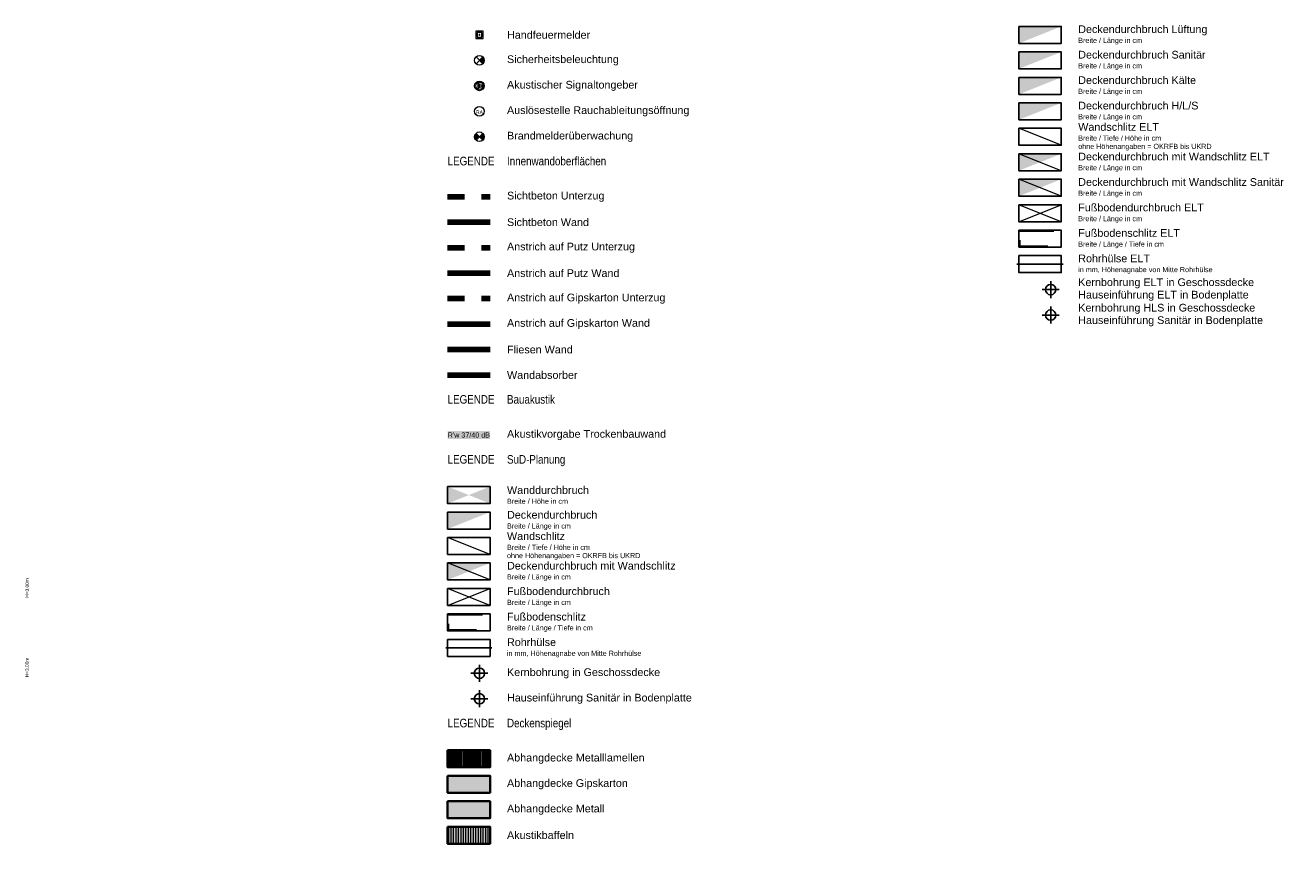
# Model space of a CAD drawing. Header units: metres. Extents: x -49 to 152, y -127 to 99.
# Tile 6 of 177: x 22 to 59, y -50 to -26. Entities that reach past the tile are written whole.
import ezdxf

# ---------------------------------------------------------------- set-up
doc = ezdxf.new("R2010")
doc.units = ezdxf.units.M
for name, pattern in [('gestrichelt - 01', [1.9999999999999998, 0.9999999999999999, -0.9999999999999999]), ('gestrichelt - 05', [0.9999999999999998, 0.4999999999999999, -0.4999999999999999]), ('ISO-04 Lang gestrichelt punktiert', [7.747, 6.095999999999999, -0.7620000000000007, 0.1270000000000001, -0.7620000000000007])]:
    doc.linetypes.add(name, pattern=pattern)
for name, color, linetype, lineweight in [('030_Sonnenschutzarbeiten-BLENDSCHUTZ', 7, 'Continuous', 5), ('_Legende (2D)', 7, 'Continuous', 9), ('_OG 3 - DS (2D)', 7, 'Continuous', 9), ('AV1-Akustikvorgaben-Trennwände', 7, 'Continuous', 5), ('AV1-Brandschutzkonzept-Brandschutzkonzept', 7, 'Continuous', 5), ('Keine', 7, 'Continuous', 9)]:
    doc.layers.add(name, color=color, linetype=linetype, lineweight=lineweight)
for name, color, linetype, lineweight, true_color in [('031_Metallbauarbeiten-350 Lamellendecke DS', 7, 'Continuous', 35, 0x666666), ('AV1-Innenwandoberflächen-Akustikabsorber', 7, 'Continuous', 100, 0xc500dd), ('AV1-Innenwandoberflächen-Anstrich auf GK', 3, 'Continuous', 100, 0x00ff00), ('AV1-Innenwandoberflächen-Anstrich auf GK UZ', 3, 'gestrichelt - 05', 100, 0x00ff00), ('AV1-Innenwandoberflächen-Anstrich auf Putz', 7, 'Continuous', 100, 0x008011), ('AV1-Innenwandoberflächen-Anstrich auf Putz UZ', 7, 'gestrichelt - 05', 100, 0x008011), ('AV1-Innenwandoberflächen-Fliesen', 7, 'Continuous', 100, 0x02abea), ('AV1-Innenwandoberflächen-Sichtbeton', 1, 'Continuous', 100, 0xff0000), ('AV1-Innenwandoberflächen-Sichtbeton UZ', 1, 'gestrichelt - 05', 100, 0xff0000)]:
    doc.layers.add(name, color=color, linetype=linetype, lineweight=lineweight, true_color=true_color)
doc.styles.add('Arial', font='arial.ttf')
doc.styles.add('Arial Narrow', font='ARIALN.TTF')

# ---------------------------------------------------------------- blocks, each defined once
blk = doc.blocks.new('OG 3 - DS (2D)')
at = {"layer": '030_Sonnenschutzarbeiten-BLENDSCHUTZ', "color": 7, "char_height": 0.1008723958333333, "attachment_point": 1, "rotation": 90, "line_spacing_factor": 0.969122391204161, "style": 'Arial'}
for insert in [(22.01258784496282, -42.85666225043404), (22.01258784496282, -45.19936188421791)]:
    blk.add_mtext('H=3,00m', dxfattribs=dict(at, insert=insert))
blk = doc.blocks.new('Group-963')
at = {"color": 255}
blk.add_wipeout([(35.28725424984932, -26.390487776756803), (35.501631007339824, -26.390487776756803), (35.501631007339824, -26.176111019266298), (35.28725424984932, -26.176111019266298)], dxfattribs=at).dxf.layer = 'AV1-Brandschutzkonzept-Brandschutzkonzept'
at = {"layer": 'AV1-Brandschutzkonzept-Brandschutzkonzept', "color": 1, "true_color": 0xff0000, "flags": 128}
blk.add_lwpolyline([(35.28725424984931, -26.3904877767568), (35.50163100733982, -26.3904877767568), (35.50163100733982, -26.17611101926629), (35.28725424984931, -26.17611101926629)], close=True, dxfattribs=at)
at = {"color": 255}
blk.add_wipeout([(35.32744989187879, -26.35029213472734), (35.46143536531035, -26.35029213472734), (35.46143536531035, -26.21630666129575), (35.32744989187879, -26.21630666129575)], dxfattribs=at).dxf.layer = 'AV1-Brandschutzkonzept-Brandschutzkonzept'
at = {"layer": 'AV1-Brandschutzkonzept-Brandschutzkonzept', "color": 1, "true_color": 0xff0000, "flags": 128}
blk.add_lwpolyline([(35.32744989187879, -26.35029213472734), (35.46143536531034, -26.35029213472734), (35.46143536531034, -26.21630666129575), (35.32744989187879, -26.21630666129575)], close=True, dxfattribs=at)
at = {"color": 255, "lineweight": 5}
blk.add_wipeout([(35.37943625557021, -26.28329939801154), (35.37972459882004, -26.286226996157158), (35.38057854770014, -26.289042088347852), (35.38196528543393, -26.291636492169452), (35.38383152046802, -26.29391050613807), (35.38610553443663, -26.29577674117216), (35.38869993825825, -26.29716347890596), (35.391515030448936, -26.298017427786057), (35.394442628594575, -26.29830577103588), (35.39737022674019, -26.298017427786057), (35.40018531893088, -26.29716347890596), (35.4027797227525, -26.29577674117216), (35.40505373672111, -26.29391050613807), (35.4069199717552, -26.291636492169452), (35.40830670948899, -26.289042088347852), (35.409160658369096, -26.286226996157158), (35.40944900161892, -26.28329939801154), (35.409160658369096, -26.280371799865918), (35.40830670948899, -26.277556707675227), (35.4069199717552, -26.274962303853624), (35.40505373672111, -26.27268828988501), (35.4027797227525, -26.27082205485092), (35.40018531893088, -26.269435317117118), (35.39737022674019, -26.268581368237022), (35.394442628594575, -26.268293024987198), (35.391515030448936, -26.268581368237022), (35.38869993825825, -26.269435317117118), (35.38610553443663, -26.27082205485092), (35.38383152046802, -26.27268828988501), (35.38196528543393, -26.274962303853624), (35.38057854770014, -26.277556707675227), (35.37972459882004, -26.280371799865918)], dxfattribs=at).dxf.layer = 'AV1-Brandschutzkonzept-Brandschutzkonzept'
at = {"layer": 'AV1-Brandschutzkonzept-Brandschutzkonzept', "color": 1, "lineweight": 5, "true_color": 0xff0000, "flags": 128}
blk.add_lwpolyline([(35.37943625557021, -26.28329939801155, 0.414213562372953), (35.39444262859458, -26.29830577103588, 0.414213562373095), (35.40944900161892, -26.28329939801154, 0.4142135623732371), (35.39444262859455, -26.2682930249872, 0.414213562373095)], format="xyb", close=True, dxfattribs=at)
blk = doc.blocks.new('Group-964')
at = {"color": 255, "linetype": 'Continuous', "lineweight": 9, "transparency": 33554687}
blk.add_wipeout([(35.53729977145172, -27.033299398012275), (35.49545788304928, -27.134314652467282), (35.39444262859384, -27.176156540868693), (35.29342737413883, -27.134314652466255), (35.25158548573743, -27.033299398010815), (35.29342737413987, -26.93228414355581), (35.3944426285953, -26.8904422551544), (35.49545788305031, -26.93228414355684)], dxfattribs=at).dxf.layer = 'AV1-Brandschutzkonzept-Brandschutzkonzept'
at = {"layer": 'AV1-Brandschutzkonzept-Brandschutzkonzept', "linetype": 'Continuous', "lineweight": 0, "transparency": 33554687}
h = blk.add_hatch(color=92, dxfattribs=at)
edge = h.paths.add_edge_path()
edge.add_line((35.39444262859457, -27.03329939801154), (35.49545788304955, -27.13431465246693))
edge.add_arc((35.39444262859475, -27.03329939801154), 0.1428571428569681, 314.9999999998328, 405.0000000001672)
edge.add_line((35.49545788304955, -26.93228414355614), (35.39444262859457, -27.03329939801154))
at = {"layer": 'AV1-Brandschutzkonzept-Brandschutzkonzept', "color": 92, "linetype": 'Continuous', "lineweight": 9, "transparency": 33554687}
for p, q in [((35.29342737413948, -27.13431465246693), (35.49545788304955, -26.93228414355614)), ((35.49545788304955, -27.13431465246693), (35.29342737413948, -26.93228414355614))]:
    blk.add_line(p, q, dxfattribs=at)
at = {"layer": 'AV1-Brandschutzkonzept-Brandschutzkonzept', "color": 92, "linetype": 'Continuous', "lineweight": 9, "transparency": 33554687, "flags": 128}
blk.add_lwpolyline([(35.39444262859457, -27.03329939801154), (35.49545788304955, -27.13431465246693, 0.4142135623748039), (35.49545788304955, -26.93228414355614)], format="xyb", close=True, dxfattribs=at)
at = {"layer": 'AV1-Brandschutzkonzept-Brandschutzkonzept', "color": 92, "linetype": 'Continuous', "lineweight": 9, "transparency": 33554687}
blk.add_circle((35.39444262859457, -27.03329939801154), 0.1428571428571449, dxfattribs=at)
blk = doc.blocks.new('Group-965')
at = {"color": 255, "linetype": 'Continuous', "lineweight": 9, "transparency": 33554687}
blk.add_wipeout([(35.53729977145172, -27.783299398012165), (35.495457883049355, -27.8843146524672), (35.39444262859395, -27.92615654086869), (35.293427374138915, -27.88431465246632), (35.25158548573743, -27.78329939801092), (35.29342737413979, -27.682284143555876), (35.3944426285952, -27.640442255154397), (35.495457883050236, -27.682284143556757)], dxfattribs=at).dxf.layer = 'AV1-Brandschutzkonzept-Brandschutzkonzept'
at = {"layer": 'AV1-Brandschutzkonzept-Brandschutzkonzept', "color": 1, "linetype": 'Continuous', "lineweight": 9, "true_color": 0xff0000, "transparency": 33554687}
blk.add_circle((35.39444262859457, -27.78329939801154), 0.1428571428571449, dxfattribs=at)
at = {"color": 255, "linetype": 'Continuous', "lineweight": 9, "transparency": 33554687}
blk.add_wipeout([(35.49763599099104, -27.75447715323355), (35.48779175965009, -27.835887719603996), (35.42326487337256, -27.88649276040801), (35.341854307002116, -27.876648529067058), (35.29124926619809, -27.812121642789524), (35.30109349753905, -27.730711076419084), (35.365620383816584, -27.680106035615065), (35.44703095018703, -27.68995026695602)], dxfattribs=at).dxf.layer = 'AV1-Brandschutzkonzept-Brandschutzkonzept'
at = {"layer": 'AV1-Brandschutzkonzept-Brandschutzkonzept', "color": 1, "linetype": 'Continuous', "lineweight": 9, "true_color": 0xff0000, "transparency": 33554687}
blk.add_circle((35.39444262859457, -27.78329939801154), 0.1071428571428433, dxfattribs=at)
at = {"color": 255, "linetype": 'Continuous', "lineweight": 9, "transparency": 33554687}
blk.add_wipeout([(35.394442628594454, -27.74921587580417), (35.46260967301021, -27.74921587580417), (35.46260967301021, -27.817382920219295), (35.394442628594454, -27.817382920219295)], dxfattribs=at).dxf.layer = 'AV1-Brandschutzkonzept-Brandschutzkonzept'
at = {"layer": 'AV1-Brandschutzkonzept-Brandschutzkonzept', "color": 1, "linetype": 'Continuous', "lineweight": 9, "true_color": 0xff0000, "transparency": 33554687, "flags": 128}
blk.add_lwpolyline([(35.39444262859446, -27.74921587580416), (35.46260967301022, -27.74921587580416), (35.46260967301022, -27.81738292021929), (35.39444262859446, -27.81738292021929)], close=True, dxfattribs=at)
at = {"color": 255, "linetype": 'Continuous', "lineweight": 9, "transparency": 33554687}
blk.add_wipeout([(35.39444262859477, -27.7492158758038), (35.343317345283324, -27.715132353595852), (35.3433173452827, -27.85146644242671), (35.39444262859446, -27.817382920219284)], dxfattribs=at).dxf.layer = 'AV1-Brandschutzkonzept-Brandschutzkonzept'
at = {"layer": 'AV1-Brandschutzkonzept-Brandschutzkonzept', "color": 1, "linetype": 'Continuous', "lineweight": 9, "true_color": 0xff0000, "transparency": 33554687, "flags": 128}
blk.add_lwpolyline([(35.39444262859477, -27.7492158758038), (35.34331734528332, -27.71513235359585), (35.3433173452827, -27.85146644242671), (35.39444262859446, -27.81738292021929)], close=True, dxfattribs=at)
blk = doc.blocks.new('Group-966')
at = {"layer": 'AV1-Brandschutzkonzept-Brandschutzkonzept', "color": 7}
blk.add_blockref('Group-965', (0, 0), dxfattribs=at)
blk = doc.blocks.new('Group-967')
at = {"color": 255, "linetype": 'Continuous', "lineweight": 9, "transparency": 33554687}
blk.add_wipeout([(35.53729977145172, -28.53329939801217), (35.495457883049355, -28.634314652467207), (35.39444262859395, -28.676156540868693), (35.293427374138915, -28.634314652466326), (35.25158548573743, -28.533299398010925), (35.29342737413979, -28.43228414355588), (35.3944426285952, -28.3904422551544), (35.495457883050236, -28.43228414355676)], dxfattribs=at).dxf.layer = 'AV1-Brandschutzkonzept-Brandschutzkonzept'
at = {"layer": 'AV1-Brandschutzkonzept-Brandschutzkonzept', "color": 1, "linetype": 'Continuous', "lineweight": 9, "true_color": 0xff0000, "transparency": 33554687}
blk.add_circle((35.39444262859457, -28.53329939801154), 0.1428571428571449, dxfattribs=at)
at = {"layer": 'AV1-Brandschutzkonzept-Brandschutzkonzept', "insert": (35.39444262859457, -28.61523298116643), "char_height": 0.1080004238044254, "attachment_point": 8, "line_spacing_factor": 0.9681279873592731, "style": 'Arial'}
blk.add_mtext('RA', dxfattribs=at)
blk = doc.blocks.new('Group-968')
at = {"layer": 'AV1-Brandschutzkonzept-Brandschutzkonzept', "color": 7}
blk.add_blockref('Group-967', (0, 0), dxfattribs=at)
blk = doc.blocks.new('Group-969')
at = {"color": 255, "linetype": 'Continuous', "lineweight": 9, "transparency": 33554687}
blk.add_wipeout([(35.53729977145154, -29.28329939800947), (35.495457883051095, -29.384314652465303), (35.39444262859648, -29.426156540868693), (35.29342737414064, -29.384314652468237), (35.25158548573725, -29.28329939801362), (35.29342737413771, -29.182284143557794), (35.394442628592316, -29.1404422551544), (35.495457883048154, -29.182284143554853)], dxfattribs=at).dxf.layer = 'AV1-Brandschutzkonzept-Brandschutzkonzept'
at = {"layer": 'AV1-Brandschutzkonzept-Brandschutzkonzept', "linetype": 'Continuous', "lineweight": 0, "true_color": 0xff0000, "transparency": 33554687}
h = blk.add_hatch(color=1, dxfattribs=at)
edge = h.paths.add_edge_path()
edge.add_line((35.39444262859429, -29.28329939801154), (35.29342737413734, -29.38431465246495))
edge.add_arc((35.39444262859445, -29.28329939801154), 0.1428571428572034, 134.9999999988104, 224.9999999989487, ccw=False)
edge.add_line((35.29342737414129, -29.18228414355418), (35.39444262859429, -29.28329939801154))
h = blk.add_hatch(color=1, dxfattribs=at)
edge = h.paths.add_edge_path()
edge.add_line((35.3944426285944, -29.28329939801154), (35.49545788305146, -29.38431465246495))
edge.add_arc((35.39444262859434, -29.28329939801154), 0.1428571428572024, 315.0000000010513, 405.0000000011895)
edge.add_line((35.49545788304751, -29.18228414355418), (35.3944426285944, -29.28329939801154))
at = {"layer": 'AV1-Brandschutzkonzept-Brandschutzkonzept', "color": 1, "linetype": 'Continuous', "lineweight": 9, "true_color": 0xff0000, "transparency": 33554687, "flags": 128}
for points in [[(35.39444262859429, -29.28329939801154), (35.29342737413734, -29.38431465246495, -0.4142135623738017), (35.29342737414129, -29.18228414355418)], [(35.3944426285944, -29.28329939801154), (35.49545788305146, -29.38431465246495, 0.4142135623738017), (35.49545788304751, -29.18228414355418)]]:
    blk.add_lwpolyline(points, format="xyb", close=True, dxfattribs=at)
at = {"layer": 'AV1-Brandschutzkonzept-Brandschutzkonzept', "color": 1, "linetype": 'Continuous', "lineweight": 9, "true_color": 0xff0000, "transparency": 33554687}
blk.add_circle((35.3944426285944, -29.28329939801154), 0.1428571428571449, dxfattribs=at)
blk = doc.blocks.new('Group-970')
at = {"layer": 'Keine', "color": 212, "linetype": 'Continuous'}
for points in [[(34.45694262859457, -40.08342203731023), (35.08194262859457, -39.83342203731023), (34.45694262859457, -39.58342203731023)], [(35.08194262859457, -39.83342203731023), (35.70694262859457, -39.58342203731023), (35.70694262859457, -40.08342203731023)]]:
    blk.add_solid(points, dxfattribs=at)
blk = doc.blocks.new('Group-971')
at = {"layer": 'Keine', "color": 212, "linetype": 'Continuous'}
blk.add_solid([(34.45694262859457, -40.83342203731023), (35.70694262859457, -40.33342203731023), (34.45694262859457, -40.33342203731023)], dxfattribs=at)
blk = doc.blocks.new('Group-972')
at = {"layer": 'Keine', "color": 212, "lineweight": 9, "flags": 128}
blk.add_lwpolyline([(35.70694262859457, -41.58342203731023), (34.45694262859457, -41.08342203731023), (35.70694262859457, -41.08342203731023)], close=True, dxfattribs=at)
blk = doc.blocks.new('Group-973')
at = {"layer": 'Keine', "color": 212, "lineweight": 9, "flags": 128}
blk.add_lwpolyline([(35.70694262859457, -42.33342203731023), (34.45694262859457, -41.83342203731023), (35.70694262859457, -41.83342203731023)], close=True, dxfattribs=at)
at = {"layer": 'Keine', "color": 212, "lineweight": 9}
blk.add_solid([(34.45694262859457, -42.33342203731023), (35.70694262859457, -41.83342203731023), (34.45694262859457, -41.83342203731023)], dxfattribs=at)
blk = doc.blocks.new('Group-974')
at = {"layer": 'Keine', "color": 212, "lineweight": 9, "flags": 128}
for points in [[(35.70694262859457, -43.08342203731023), (34.45694262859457, -42.58342203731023), (35.70694262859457, -42.58342203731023)], [(34.45694262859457, -43.08342203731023), (35.70694262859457, -42.58342203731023), (34.45694262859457, -42.58342203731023)]]:
    blk.add_lwpolyline(points, close=True, dxfattribs=at)
blk = doc.blocks.new('Group-1013')
at = {"layer": 'Keine', "color": 212, "lineweight": 9, "flags": 128}
blk.add_lwpolyline([(52.54159450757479, -29.53329939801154), (51.29159450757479, -29.03329939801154), (52.54159450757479, -29.03329939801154)], close=True, dxfattribs=at)
blk = doc.blocks.new('Group-1014')
at = {"layer": 'Keine', "color": 212, "lineweight": 9, "flags": 128}
blk.add_lwpolyline([(52.54159450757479, -30.28329939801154), (51.29159450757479, -29.78329939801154), (52.54159450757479, -29.78329939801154)], close=True, dxfattribs=at)
at = {"layer": 'Keine', "color": 212, "lineweight": 9}
blk.add_solid([(51.29159450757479, -30.28329939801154), (52.54159450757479, -29.78329939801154), (51.29159450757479, -29.78329939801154)], dxfattribs=at)
blk = doc.blocks.new('Group-1015')
at = {"layer": 'Keine', "color": 212, "lineweight": 9, "flags": 128}
for points in [[(52.54159450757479, -31.78329939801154), (51.29159450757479, -31.28329939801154), (52.54159450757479, -31.28329939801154)], [(51.29159450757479, -31.78329939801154), (52.54159450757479, -31.28329939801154), (51.29159450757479, -31.28329939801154)]]:
    blk.add_lwpolyline(points, close=True, dxfattribs=at)
blk = doc.blocks.new('Group-1020')
at = {"layer": 'Keine', "color": 85, "linetype": 'Continuous'}
blk.add_solid([(51.29159450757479, -26.53329939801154), (52.54159450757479, -26.03329939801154), (51.29159450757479, -26.03329939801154)], dxfattribs=at)
blk = doc.blocks.new('Group-1021')
at = {"layer": 'Keine', "color": 165, "linetype": 'Continuous'}
blk.add_solid([(51.29159450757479, -27.28329939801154), (52.54159450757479, -26.78329939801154), (51.29159450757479, -26.78329939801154)], dxfattribs=at)
blk = doc.blocks.new('Group-1023')
at = {"layer": 'Keine', "color": 7, "linetype": 'Continuous'}
blk.add_solid([(51.29159450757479, -28.78329939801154), (52.54159450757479, -28.28329939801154), (51.29159450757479, -28.28329939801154)], dxfattribs=at)
blk = doc.blocks.new('Group-1024')
at = {"layer": 'Keine', "color": 143, "linetype": 'Continuous'}
blk.add_solid([(51.29159450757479, -28.03329939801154), (52.54159450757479, -27.53329939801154), (51.29159450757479, -27.53329939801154)], dxfattribs=at)
blk = doc.blocks.new('Group-1061')
at = {"layer": 'Keine', "color": 165, "lineweight": 9, "flags": 128}
blk.add_lwpolyline([(52.54159450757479, -31.03329939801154), (51.29159450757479, -30.53329939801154), (52.54159450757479, -30.53329939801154)], close=True, dxfattribs=at)
at = {"layer": 'Keine', "color": 165, "lineweight": 9}
blk.add_solid([(51.29159450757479, -31.03329939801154), (52.54159450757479, -30.53329939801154), (51.29159450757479, -30.53329939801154)], dxfattribs=at)
blk = doc.blocks.new('Legende (2D)')
at = {"layer": '031_Metallbauarbeiten-350 Lamellendecke DS', "linetype": 'Continuous', "lineweight": 0, "transparency": 33554508}
for color, points in [(254, [(34.45694262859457, -47.35012958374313), (35.70694262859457, -47.35012958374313), (35.70694262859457, -47.85012958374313), (34.45694262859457, -47.85012958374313)]), (106, [(34.45694262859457, -48.10012958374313), (35.70694262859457, -48.10012958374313), (35.70694262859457, -48.60012958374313), (34.45694262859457, -48.60012958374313)]), (254, [(34.45694262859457, -48.85012958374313), (35.70694262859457, -48.85012958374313), (35.70694262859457, -49.35012958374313), (34.45694262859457, -49.35012958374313)])]:
    blk.add_hatch(color=color, dxfattribs=at).paths.add_polyline_path(points)
at = {"layer": '031_Metallbauarbeiten-350 Lamellendecke DS', "linetype": 'Continuous', "lineweight": 9, "transparency": 33554508}
h = blk.add_hatch(dxfattribs=at)
h.set_pattern_fill('Lamellendecke', color=252, style=0, pattern_type=2)
h.set_pattern_definition([(90, (0, 0), (0.04000000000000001, 0), [])])
h.paths.add_polyline_path([(34.45694262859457, -47.35012958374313), (35.70694262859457, -47.35012958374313), (35.70694262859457, -47.85012958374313), (34.45694262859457, -47.85012958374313)])
at = {"layer": '031_Metallbauarbeiten-350 Lamellendecke DS', "linetype": 'Continuous', "lineweight": 0, "true_color": 0xeee9cc, "transparency": 33554508}
blk.add_hatch(color=254, dxfattribs=at).paths.add_polyline_path([(34.45694262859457, -49.60012958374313), (35.70694262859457, -49.60012958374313), (35.70694262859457, -50.10012958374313), (34.45694262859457, -50.10012958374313)])
at = {"layer": '031_Metallbauarbeiten-350 Lamellendecke DS', "linetype": 'Continuous', "lineweight": 5, "true_color": 0x7f532a, "transparency": 33554508}
h = blk.add_hatch(dxfattribs=at)
h.set_pattern_fill('Akustikdecke', color=27, style=0, pattern_type=2)
h.set_pattern_definition([(90, (0, 0), (-0.07276128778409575, 0.07276128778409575), [])])
h.paths.add_polyline_path([(34.45694262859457, -49.60012958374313), (35.70694262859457, -49.60012958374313), (35.70694262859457, -50.10012958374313), (34.45694262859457, -50.10012958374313)])
at = {"layer": '031_Metallbauarbeiten-350 Lamellendecke DS', "color": 251, "linetype": 'Continuous', "lineweight": 35, "transparency": 33554687, "flags": 128}
for points in [[(34.45694262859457, -47.35012958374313), (35.70694262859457, -47.35012958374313), (35.70694262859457, -47.85012958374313), (34.45694262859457, -47.85012958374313)], [(34.45694262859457, -48.85012958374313), (35.70694262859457, -48.85012958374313), (35.70694262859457, -49.35012958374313), (34.45694262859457, -49.35012958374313)], [(34.45694262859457, -49.60012958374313), (35.70694262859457, -49.60012958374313), (35.70694262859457, -50.10012958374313), (34.45694262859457, -50.10012958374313)]]:
    blk.add_lwpolyline(points, close=True, dxfattribs=at)
at = {"layer": '031_Metallbauarbeiten-350 Lamellendecke DS', "color": 106, "linetype": 'Continuous', "lineweight": 35, "transparency": 33554687, "flags": 128}
blk.add_lwpolyline([(34.45694262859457, -48.10012958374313), (35.70694262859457, -48.10012958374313), (35.70694262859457, -48.60012958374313), (34.45694262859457, -48.60012958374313)], close=True, dxfattribs=at)
at = {"layer": 'AV1-Akustikvorgaben-Trennwände', "color": 7}
blk.add_solid([(34.45638534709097, -38.187841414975), (35.70694262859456, -38.187841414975), (34.45638534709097, -37.94558756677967), (35.70694262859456, -37.94558756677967)], dxfattribs=at)
blk.add_solid([(34.45638534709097, -38.187841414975), (35.70694262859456, -38.187841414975), (34.45638534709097, -37.94558756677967), (35.70694262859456, -37.94558756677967)], dxfattribs=at)
at = {"layer": 'AV1-Innenwandoberflächen-Akustikabsorber'}
blk.add_line((34.45694262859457, -36.30000694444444), (35.70694262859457, -36.30000694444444), dxfattribs=at)
at = {"layer": 'AV1-Innenwandoberflächen-Anstrich auf GK'}
blk.add_line((34.45694262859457, -34.80000694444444), (35.70694262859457, -34.80000694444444), dxfattribs=at)
at = {"layer": 'AV1-Innenwandoberflächen-Anstrich auf GK UZ'}
blk.add_line((34.45694262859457, -34.05000694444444), (35.70694262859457, -34.05000694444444), dxfattribs=at)
at = {"layer": 'AV1-Innenwandoberflächen-Anstrich auf Putz'}
blk.add_line((34.45694262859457, -33.30000694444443), (35.70694262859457, -33.30000694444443), dxfattribs=at)
at = {"layer": 'AV1-Innenwandoberflächen-Anstrich auf Putz UZ'}
blk.add_line((34.45694262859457, -32.55000694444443), (35.70694262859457, -32.55000694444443), dxfattribs=at)
at = {"layer": 'AV1-Innenwandoberflächen-Fliesen'}
blk.add_line((34.45694262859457, -35.55000694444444), (35.70694262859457, -35.55000694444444), dxfattribs=at)
at = {"layer": 'AV1-Innenwandoberflächen-Sichtbeton'}
blk.add_line((34.45694262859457, -31.80000694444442), (35.70694262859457, -31.80000694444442), dxfattribs=at)
at = {"layer": 'AV1-Innenwandoberflächen-Sichtbeton UZ'}
blk.add_line((34.45694262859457, -31.05000694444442), (35.70694262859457, -31.05000694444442), dxfattribs=at)
at = {"layer": 'AV1-Brandschutzkonzept-Brandschutzkonzept', "color": 7, "transparency": 33554687}
for name in ['Group-963', 'Group-964', 'Group-966', 'Group-968', 'Group-969']:
    blk.add_blockref(name, (0, 0), dxfattribs=at)
at = {"layer": 'AV1-Akustikvorgaben-Trennwände', "insert": (35.08166398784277, -38.06671449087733), "char_height": 0.1505857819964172, "attachment_point": 5, "line_spacing_factor": 0.9695403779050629, "style": 'Arial'}
blk.add_mtext("R'w 37/40 dB", dxfattribs=at)
at = {"layer": 'AV1-Brandschutzkonzept-Brandschutzkonzept', "color": 7, "transparency": 33554687, "char_height": 0.226962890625, "attachment_point": 4, "line_spacing_factor": 0.9691223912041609, "style": 'Arial'}
for s, insert in [('Handfeuermelder', (36.20694262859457, -26.28329939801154)), ('Sicherheitsbeleuchtung', (36.20694262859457, -27.03329939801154)), ('Akustischer Signaltongeber', (36.20694262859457, -27.78329939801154)), ('Auslösestelle Rauchableitungsöffnung', (36.20694262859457, -28.53329939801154)), ('Brandmelderüberwachung', (36.20694262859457, -29.28329939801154)), ('Sichtbeton Unterzug', (36.20694262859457, -31.05000694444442)), ('Sichtbeton Wand', (36.20694262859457, -31.80000694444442)), ('Anstrich auf Putz Unterzug', (36.20694262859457, -32.55000694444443)), ('Anstrich auf Putz Wand', (36.20694262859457, -33.30000694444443)), ('Anstrich auf Gipskarton Unterzug', (36.20694262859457, -34.05000694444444)), ('Anstrich auf Gipskarton Wand', (36.20694262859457, -34.80000694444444)), ('Fliesen Wand', (36.20694262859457, -35.55000694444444)), ('Wandabsorber', (36.20694262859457, -36.30000694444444)), ('Akustikvorgabe Trockenbauwand', (36.20694262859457, -38.06671449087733))]:
    blk.add_mtext(s, dxfattribs=dict(at, insert=insert))
at = {"layer": 'Keine', "color": 7, "transparency": 33554687}
for s, insert, char_height, attachment_point, line_spacing_factor, style in [('Deckendurchbruch Lüftung\\P{\\H0.6667x;Breite / Länge in cm}', (53.04159450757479, -26.28329939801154), 0.226962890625, 4, 0.9691223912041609, 'Arial'), ('Deckendurchbruch Sanitär\\P{\\H0.6667x;Breite / Länge in cm}', (53.04159450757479, -27.03329939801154), 0.226962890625, 4, 0.9691223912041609, 'Arial'), ('Deckendurchbruch Kälte\\P{\\H0.6667x;Breite / Länge in cm}', (53.04159450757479, -27.78329939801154), 0.226962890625, 4, 0.9691223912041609, 'Arial'), ('Deckendurchbruch H/L/S\\P{\\H0.6667x;Breite / Länge in cm}', (53.04159450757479, -28.53329939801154), 0.226962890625, 4, 0.9691223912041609, 'Arial'), ('Wandschlitz ELT\\P{\\H0.6667x;Breite / Tiefe / Höhe in cm\\Pohne Höhenangaben = OKRFB bis UKRD}', (53.04159450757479, -29.28329939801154), 0.226962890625, 4, 0.9691223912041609, 'Arial'), ('Deckendurchbruch mit Wandschlitz ELT\\P{\\H0.6667x;Breite / Länge in cm}', (53.04159450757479, -30.03329939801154), 0.226962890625, 4, 0.9691223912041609, 'Arial'), ('LEGENDE', (34.45694262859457, -29.8730870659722), 0.2521809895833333, 1, 0.9665942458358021, 'Arial Narrow'), ('Deckendurchbruch mit Wandschlitz Sanitär\\P{\\H0.6667x;Breite / Länge in cm}', (53.04159450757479, -30.78329939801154), 0.226962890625, 4, 0.9691223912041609, 'Arial'), ('Fußbodendurchbruch ELT\\P{\\H0.6667x;Breite / Länge in cm}', (53.04159450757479, -31.53329939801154), 0.226962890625, 4, 0.9691223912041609, 'Arial'), ('Fußbodenschlitz ELT\\P{\\H0.6667x;Breite / Länge / Tiefe in cm}', (53.04159450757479, -32.28329939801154), 0.226962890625, 4, 0.9691223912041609, 'Arial'), ('Rohrhülse ELT\\P{\\H0.6667x;in mm, Höhenagnabe von Mitte Rohrhülse}', (53.04159450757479, -33.03329939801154), 0.226962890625, 4, 0.9691223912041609, 'Arial'), ('Kernbohrung ELT in Geschossdecke\\PHauseinführung ELT in Bodenplatte', (53.04159450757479, -33.78329939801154), 0.226962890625, 4, 0.9691223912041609, 'Arial'), ('Kernbohrung HLS in Geschossdecke\\PHauseinführung Sanitär in Bodenplatte', (53.04159450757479, -34.53329939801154), 0.226962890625, 4, 0.9691223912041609, 'Arial'), ('LEGENDE', (34.45694262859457, -36.88979461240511), 0.2521809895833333, 1, 0.9665942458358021, 'Arial Narrow'), ('LEGENDE', (34.45694262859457, -38.656502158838), 0.2521809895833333, 1, 0.9665942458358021, 'Arial Narrow'), ('Wanddurchbruch\\P{\\H0.6667x;Breite / Höhe in cm}', (36.20694262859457, -39.83342203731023), 0.226962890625, 4, 0.9691223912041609, 'Arial'), ('Deckendurchbruch\\P{\\H0.6667x;Breite / Länge in cm}', (36.20694262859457, -40.58342203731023), 0.226962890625, 4, 0.9691223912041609, 'Arial'), ('Wandschlitz\\P{\\H0.6667x;Breite / Tiefe / Höhe in cm\\Pohne Höhenangaben = OKRFB bis UKRD}', (36.20694262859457, -41.33342203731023), 0.226962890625, 4, 0.9691223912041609, 'Arial'), ('Deckendurchbruch mit Wandschlitz\\P{\\H0.6667x;Breite / Länge in cm}', (36.20694262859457, -42.08342203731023), 0.226962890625, 4, 0.9691223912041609, 'Arial'), ('Fußbodendurchbruch\\P{\\H0.6667x;Breite / Länge in cm}', (36.20694262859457, -42.83342203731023), 0.226962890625, 4, 0.9691223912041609, 'Arial'), ('Fußbodenschlitz\\P{\\H0.6667x;Breite / Länge / Tiefe in cm}', (36.20694262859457, -43.58342203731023), 0.226962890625, 4, 0.9691223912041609, 'Arial'), ('Rohrhülse\\P{\\H0.6667x;in mm, Höhenagnabe von Mitte Rohrhülse}', (36.20694262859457, -44.33342203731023), 0.226962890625, 4, 0.9691223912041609, 'Arial'), ('Kernbohrung in Geschossdecke', (36.20694262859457, -45.08342203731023), 0.226962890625, 4, 0.9691223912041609, 'Arial'), ('Hauseinführung Sanitär in Bodenplatte', (36.20694262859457, -45.83342203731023), 0.226962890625, 4, 0.9691223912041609, 'Arial'), ('LEGENDE', (34.45694262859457, -46.4232097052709), 0.2521809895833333, 1, 0.9665942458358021, 'Arial Narrow'), ('Abhangdecke Metalllamellen', (36.20694262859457, -47.60012958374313), 0.226962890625, 4, 0.9691223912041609, 'Arial'), ('Abhangdecke Gipskarton', (36.20694262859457, -48.35012958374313), 0.226962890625, 4, 0.9691223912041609, 'Arial'), ('Abhangdecke Metall', (36.20694262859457, -49.10012958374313), 0.226962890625, 4, 0.9691223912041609, 'Arial'), ('Akustikbaffeln', (36.20694262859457, -49.85012958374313), 0.226962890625, 4, 0.9691223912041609, 'Arial')]:
    blk.add_mtext(s, dxfattribs=dict(at, insert=insert, char_height=char_height, attachment_point=attachment_point, line_spacing_factor=line_spacing_factor, style=style))
at = {"layer": 'Keine', "color": 253, "transparency": 33554687, "char_height": 0.2521809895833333, "attachment_point": 1, "line_spacing_factor": 0.9665942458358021, "style": 'Arial Narrow'}
for s, insert in [('Innenwandoberflächen', (36.20694262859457, -29.8730870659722)), ('Bauakustik', (36.20694262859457, -36.88979461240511)), ('SuD-Planung', (36.20694262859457, -38.656502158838)), ('Deckenspiegel', (36.20694262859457, -46.4232097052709))]:
    blk.add_mtext(s, dxfattribs=dict(at, insert=insert))
at = {"color": 255, "linetype": 'Continuous', "lineweight": 25, "transparency": 33554687}
for points in [[(51.29159450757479, -26.033299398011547), (52.54159450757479, -26.033299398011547), (52.54159450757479, -26.533299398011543), (51.29159450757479, -26.533299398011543)], [(51.29159450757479, -26.783299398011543), (52.54159450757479, -26.783299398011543), (52.54159450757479, -27.283299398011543), (51.29159450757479, -27.283299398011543)], [(51.29159450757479, -27.533299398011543), (52.54159450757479, -27.533299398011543), (52.54159450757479, -28.03329939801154), (51.29159450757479, -28.03329939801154)], [(51.29159450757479, -28.283299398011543), (52.54159450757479, -28.283299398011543), (52.54159450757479, -28.783299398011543), (51.29159450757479, -28.783299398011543)], [(51.29159450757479, -29.033299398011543), (52.54159450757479, -29.033299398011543), (52.54159450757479, -29.53329939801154), (51.29159450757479, -29.53329939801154)], [(51.29159450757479, -29.783299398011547), (52.54159450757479, -29.783299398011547), (52.54159450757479, -30.283299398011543), (51.29159450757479, -30.283299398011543)], [(51.29159450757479, -30.533299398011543), (52.54159450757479, -30.533299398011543), (52.54159450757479, -31.033299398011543), (51.29159450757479, -31.033299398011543)], [(51.29159450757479, -31.283299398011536), (52.54159450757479, -31.283299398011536), (52.54159450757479, -31.783299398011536), (51.29159450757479, -31.783299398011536)], [(51.29159450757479, -32.03329939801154), (52.54159450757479, -32.03329939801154), (52.54159450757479, -32.53329939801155), (51.29159450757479, -32.53329939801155)], [(51.29159450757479, -32.78329939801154), (52.54159450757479, -32.78329939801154), (52.54159450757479, -33.28329939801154), (51.29159450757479, -33.28329939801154)], [(52.229094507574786, -33.63093655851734), (52.336831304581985, -33.67556260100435), (52.381457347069, -33.78329939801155), (52.336831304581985, -33.89103619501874), (52.229094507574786, -33.93566223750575), (52.121357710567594, -33.89103619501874), (52.07673166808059, -33.78329939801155), (52.121357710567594, -33.67556260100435)], [(52.229094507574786, -34.380936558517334), (52.336831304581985, -34.42556260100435), (52.381457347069, -34.53329939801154), (52.336831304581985, -34.641036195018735), (52.229094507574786, -34.685662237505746), (52.121357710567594, -34.641036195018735), (52.07673166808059, -34.53329939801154), (52.121357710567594, -34.42556260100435)], [(34.456942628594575, -39.58342203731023), (35.706942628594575, -39.58342203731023), (35.706942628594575, -40.08342203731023), (34.456942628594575, -40.08342203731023)], [(34.456942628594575, -40.33342203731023), (35.706942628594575, -40.33342203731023), (35.706942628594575, -40.83342203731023), (34.456942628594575, -40.83342203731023)], [(34.456942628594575, -41.08342203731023), (35.706942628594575, -41.08342203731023), (35.706942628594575, -41.583422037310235), (34.456942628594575, -41.583422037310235)], [(34.456942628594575, -41.83342203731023), (35.706942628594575, -41.83342203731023), (35.706942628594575, -42.33342203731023), (34.456942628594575, -42.33342203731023)], [(34.456942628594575, -42.58342203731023), (35.706942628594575, -42.58342203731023), (35.706942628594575, -43.08342203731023), (34.456942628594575, -43.08342203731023)], [(34.456942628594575, -43.33342203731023), (35.706942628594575, -43.33342203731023), (35.706942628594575, -43.83342203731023), (34.456942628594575, -43.83342203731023)], [(34.456942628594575, -44.08342203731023), (35.706942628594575, -44.08342203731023), (35.706942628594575, -44.58342203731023), (34.456942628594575, -44.58342203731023)], [(35.39444262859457, -44.931059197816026), (35.50217942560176, -44.97568524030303), (35.54680546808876, -45.08342203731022), (35.50217942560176, -45.19115883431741), (35.39444262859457, -45.23578487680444), (35.286705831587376, -45.19115883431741), (35.24207978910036, -45.08342203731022), (35.286705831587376, -44.97568524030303)], [(35.39444262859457, -45.681059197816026), (35.50217942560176, -45.72568524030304), (35.54680546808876, -45.83342203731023), (35.50217942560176, -45.94115883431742), (35.39444262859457, -45.98578487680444), (35.286705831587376, -45.94115883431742), (35.24207978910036, -45.83342203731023), (35.286705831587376, -45.72568524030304)]]:
    blk.add_wipeout(points, dxfattribs=at).dxf.layer = 'Keine'
at = {"layer": 'Keine', "color": 212, "linetype": 'ISO-04 Lang gestrichelt punktiert', "lineweight": 25, "transparency": 33554687}
for p, q in [((51.23586742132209, -33.03329939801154), (52.59732159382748, -33.03329939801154)), ((34.40121554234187, -44.33342203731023), (35.76266971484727, -44.33342203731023))]:
    blk.add_line(p, q, dxfattribs=at)
at = {"layer": 'Keine', "color": 212, "linetype": 'Continuous', "lineweight": 25, "transparency": 33554687}
for p, q in [((52.22909450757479, -34.03329939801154), (52.22909450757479, -33.53329939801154)), ((51.97909450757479, -33.78329939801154), (52.47909450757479, -33.78329939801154)), ((35.14444262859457, -45.08342203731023), (35.64444262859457, -45.08342203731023)), ((35.39444262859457, -45.33342203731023), (35.39444262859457, -44.83342203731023))]:
    blk.add_line(p, q, dxfattribs=at)
at = {"layer": 'Keine', "color": 165, "linetype": 'Continuous', "lineweight": 25, "transparency": 33554687}
for p, q in [((52.22909450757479, -34.78329939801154), (52.22909450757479, -34.28329939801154)), ((51.97909450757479, -34.53329939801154), (52.47909450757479, -34.53329939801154)), ((35.14444262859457, -45.83342203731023), (35.64444262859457, -45.83342203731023)), ((35.39444262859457, -46.08342203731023), (35.39444262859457, -45.58342203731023))]:
    blk.add_line(p, q, dxfattribs=at)
at = {"layer": 'Keine', "color": 85, "linetype": 'Continuous', "lineweight": 25, "transparency": 33554687, "flags": 128}
blk.add_lwpolyline([(51.29159450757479, -26.03329939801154), (52.54159450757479, -26.03329939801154), (52.54159450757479, -26.53329939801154), (51.29159450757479, -26.53329939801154)], close=True, dxfattribs=at)
at = {"layer": 'Keine', "color": 165, "linetype": 'Continuous', "lineweight": 25, "transparency": 33554687, "flags": 128}
blk.add_lwpolyline([(51.29159450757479, -26.78329939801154), (52.54159450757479, -26.78329939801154), (52.54159450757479, -27.28329939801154), (51.29159450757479, -27.28329939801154)], close=True, dxfattribs=at)
at = {"layer": 'Keine', "color": 143, "linetype": 'Continuous', "lineweight": 25, "transparency": 33554687, "flags": 128}
blk.add_lwpolyline([(51.29159450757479, -27.53329939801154), (52.54159450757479, -27.53329939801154), (52.54159450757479, -28.03329939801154), (51.29159450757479, -28.03329939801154)], close=True, dxfattribs=at)
at = {"layer": 'Keine', "color": 7, "linetype": 'Continuous', "lineweight": 25, "transparency": 33554687, "flags": 128}
blk.add_lwpolyline([(51.29159450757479, -28.28329939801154), (52.54159450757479, -28.28329939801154), (52.54159450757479, -28.78329939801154), (51.29159450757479, -28.78329939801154)], close=True, dxfattribs=at)
at = {"layer": 'Keine', "color": 212, "linetype": 'Continuous', "lineweight": 25, "transparency": 33554687, "flags": 128}
for points in [[(51.29159450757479, -29.03329939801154), (52.54159450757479, -29.03329939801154), (52.54159450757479, -29.53329939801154), (51.29159450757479, -29.53329939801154)], [(51.29159450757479, -29.78329939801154), (52.54159450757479, -29.78329939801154), (52.54159450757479, -30.28329939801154), (51.29159450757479, -30.28329939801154)], [(51.29159450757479, -30.53329939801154), (52.54159450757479, -30.53329939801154), (52.54159450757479, -31.03329939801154), (51.29159450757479, -31.03329939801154)], [(51.29159450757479, -31.28329939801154), (52.54159450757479, -31.28329939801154), (52.54159450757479, -31.78329939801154), (51.29159450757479, -31.78329939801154)], [(51.29159450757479, -32.03329939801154), (52.54159450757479, -32.03329939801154), (52.54159450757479, -32.53329939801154), (51.29159450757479, -32.53329939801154)], [(51.29159450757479, -32.78329939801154), (52.54159450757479, -32.78329939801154), (52.54159450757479, -33.28329939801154), (51.29159450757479, -33.28329939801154)], [(34.45694262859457, -39.58342203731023), (35.70694262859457, -39.58342203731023), (35.70694262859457, -40.08342203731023), (34.45694262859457, -40.08342203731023)], [(34.45694262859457, -40.33342203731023), (35.70694262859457, -40.33342203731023), (35.70694262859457, -40.83342203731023), (34.45694262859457, -40.83342203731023)], [(34.45694262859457, -41.08342203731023), (35.70694262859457, -41.08342203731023), (35.70694262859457, -41.58342203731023), (34.45694262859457, -41.58342203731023)], [(34.45694262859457, -41.83342203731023), (35.70694262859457, -41.83342203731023), (35.70694262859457, -42.33342203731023), (34.45694262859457, -42.33342203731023)], [(34.45694262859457, -42.58342203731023), (35.70694262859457, -42.58342203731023), (35.70694262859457, -43.08342203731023), (34.45694262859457, -43.08342203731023)], [(34.45694262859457, -43.33342203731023), (35.70694262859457, -43.33342203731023), (35.70694262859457, -43.83342203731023), (34.45694262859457, -43.83342203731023)], [(34.45694262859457, -44.08342203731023), (35.70694262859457, -44.08342203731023), (35.70694262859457, -44.58342203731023), (34.45694262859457, -44.58342203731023)]]:
    blk.add_lwpolyline(points, close=True, dxfattribs=at)
at = {"layer": 'Keine', "color": 212, "linetype": 'Continuous', "lineweight": 25, "transparency": 33554687}
for centre in [(52.22909450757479, -33.78329939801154), (35.39444262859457, -45.08342203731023)]:
    blk.add_circle(centre, 0.1523628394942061, dxfattribs=at)
at = {"layer": 'Keine', "color": 165, "linetype": 'Continuous', "lineweight": 25, "transparency": 33554687}
for centre in [(52.22909450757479, -34.53329939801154), (35.39444262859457, -45.83342203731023)]:
    blk.add_circle(centre, 0.1523628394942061, dxfattribs=at)
at = {"layer": 'Keine', "color": 7}
for name in ['Group-1020', 'Group-1021', 'Group-1024', 'Group-1023', 'Group-1013', 'Group-1014', 'Group-1015', 'Group-970', 'Group-971', 'Group-972', 'Group-973', 'Group-974']:
    blk.add_blockref(name, (0, 0), dxfattribs=at)
at = {"layer": 'Keine', "color": 165}
blk.add_blockref('Group-1061', (0, 0), dxfattribs=at)
at = {"color": 255, "linetype": 'gestrichelt - 01', "lineweight": 25, "transparency": 33554687}
for points in [[(51.32159450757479, -32.063299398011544), (52.511594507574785, -32.063299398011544), (52.511594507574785, -32.50329939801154), (51.32159450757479, -32.50329939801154)], [(34.486942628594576, -43.36342203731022), (35.676942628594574, -43.36342203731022), (35.676942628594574, -43.80342203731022), (34.486942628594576, -43.80342203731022)]]:
    blk.add_wipeout(points, dxfattribs=at).dxf.layer = 'Keine'
at = {"layer": 'Keine', "color": 212, "linetype": 'gestrichelt - 01', "lineweight": 25, "transparency": 33554687, "flags": 128}
for points in [[(51.32159450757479, -32.06329939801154), (52.51159450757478, -32.06329939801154), (52.51159450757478, -32.50329939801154), (51.32159450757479, -32.50329939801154)], [(34.48694262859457, -43.36342203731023), (35.67694262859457, -43.36342203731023), (35.67694262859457, -43.80342203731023), (34.48694262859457, -43.80342203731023)]]:
    blk.add_lwpolyline(points, close=True, dxfattribs=at)

msp = doc.modelspace()

# ---------------------------------------------------------------- block references
at = {"layer": '_OG 3 - DS (2D)'}
msp.add_blockref('OG 3 - DS (2D)', (0, 0), dxfattribs=at)

# ---------------------------------------------------------------- next in the draw order: block references
at = {"layer": '_Legende (2D)'}
msp.add_blockref('Legende (2D)', (0, 0), dxfattribs=at)

doc.saveas('drawing.dxf')
